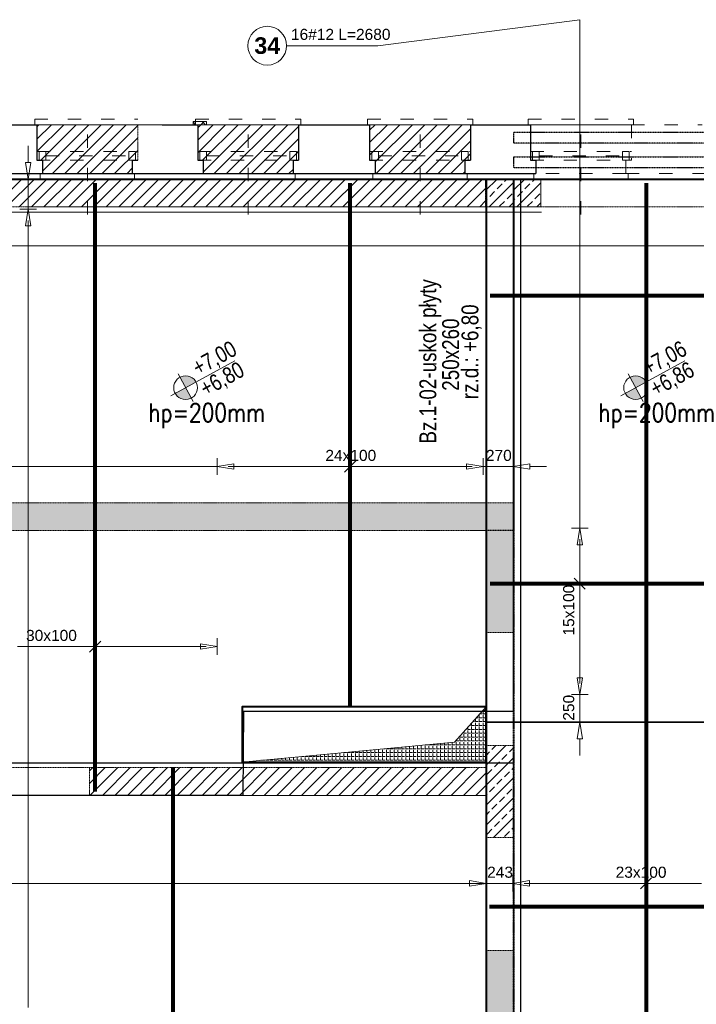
# Model space of a CAD drawing. Extents: x -1474 to 1750831, y -670488 to 75879.
# Tile 5 of 14: x 1708988 to 1715089, y -660698 to -651815. Entities that reach past the tile are written whole.
import ezdxf

# ---------------------------------------------------------------- set-up
doc = ezdxf.new("R2010")
doc.units = 0
doc.header["$LTSCALE"] = 10
doc.header["$MEASUREMENT"] = 0
doc.linetypes.add('ACAD_ISO03W100', pattern=[30, 12, -18])
doc.linetypes.add('HIDDEN', pattern=[0.375, 0.25, -0.125])
for name, color, linetype, lineweight in [('!! 0_ Istn-sciany', 7, 'Continuous', 30), ('!! 0_ Istn-widok', 1, 'Continuous', 15), ('!! 0_Istn-cienka', 4, 'Continuous', 9), ('!! 1_PROJ widok', 5, 'Continuous', 9), ('P-Linia1', 3, 'Continuous', 40), ('P-Linia2', 2, 'Continuous', 25), ('P-Linia4', 253, 'Continuous', 5), ('P-Opis', 1, 'Continuous', 18), ('P-Opis belki', 52, 'Continuous', 9), ('P-Otwory strop', 4, 'Continuous', 5), ('P-Profil', 220, 'HIDDEN', 30), ('P-Przerywana', 13, 'HIDDEN', 9), ('P-Przerywana nadproża', 150, 'HIDDEN', 18), ('P-Szraf - Ściana działowa', 83, 'Continuous', 0), ('P-Szraf - Ściana nośna', 55, 'Continuous', 5), ('P-Szraf - Ściana żelbetowa', 54, 'Continuous', 0)]:
    doc.layers.add(name, color=color, linetype=linetype, lineweight=lineweight)
for name, color, linetype in [('!! 1_ widok', 4, 'Continuous'), ('AutoCAD_Structural_Detailing_rozkład powierzchniowy - pręty - dół', 7, 'Continuous'), ('RCAD_opis rozkładu', 7, 'Continuous')]:
    doc.layers.add(name, color=color, linetype=linetype)
doc.layers.add('!! 1_Wyburzenia', color=7, linetype='ACAD_ISO03W100', lineweight=13, true_color=0xff0505)
doc.layers.add('RCAD_kontur płyty', color=163, linetype='Continuous', plot=False)
doc.styles.add('_Fd Opis', font='arial.ttf', dxfattribs={"width": 0.9})
doc.styles.add('CDMSTYLE', font='simplex.shx', dxfattribs={"width": 0.8})
doc.styles.add('style1', font='arial.ttf')
doc.styles.add('style3', font='arialbd.ttf')
pattern_1 = [(45, (1358077.73, -412160.4), (-56.126601, 56.126601), [])]

# ---------------------------------------------------------------- blocks, each defined once
blk = doc.blocks.new('A$C798F0764')
at = {"layer": 'P-Opis'}
h = blk.add_hatch(color=1, dxfattribs=at)
h.dxf.hatch_style = 1
h.paths.add_polyline_path([(87, -43), (-30, -160, 0.414214), (204, -160)])
h.paths.add_polyline_path([(-30, 74), (87, -43), (204, 74, 0.414214)])
at = {"layer": 'P-Opis', "color": 1}
for p, q in [((-80, -210), (636, 506)), ((-68, 111), (241, -198))]:
    blk.add_line(p, q, dxfattribs=at)
blk.add_circle((87, -43), 165, dxfattribs=at)

msp = doc.modelspace()

# ---------------------------------------------------------------- hatches: boundary and pattern name
at = {"layer": 'P-Otwory strop', "lineweight": 0}
h = msp.add_hatch(dxfattribs=at)
h.set_pattern_fill('ANGLE', color=256, scale=5)
h.set_pattern_definition([(0, (1352182.75, -412520.37), (0, 34.925), [25.4, -9.525]), (90, (1352182.75, -412520.37), (-34.925, 2e-15), [25.4, -9.525])])
h.paths.add_polyline_path([(1710993.50349, -658513.12079), (1713193.50349, -658513.12079), (1713193.50349, -658013.12079), (1712910.12314, -658332.00835)])
at = {"layer": 'P-Szraf - Ściana działowa'}
h = msp.add_hatch(dxfattribs=at)
h.set_pattern_fill('ANSI37', color=256, scale=20)
h.set_pattern_definition([(45, (1358077.73, -412160.4), (-44.901281, 44.901281), []), (135, (1358077.73, -412160.4), (-44.901281, -44.901281), [])])
h.paths.add_polyline_path([(1710552.17513, -652733.09599), (1710672.17513, -652733.09599), (1710672.17513, -652763.09679), (1710552.17513, -652763.09679)])
at = {"layer": 'P-Szraf - Ściana nośna'}
h = msp.add_hatch(dxfattribs=at)
h.set_pattern_fill('ANSI31', color=256, scale=25)
h.set_pattern_definition(pattern_1)
h.paths.add_polyline_path([(1709193.48044, -653203.09679), (1710003.48044, -653203.09679), (1710003.48044, -653083.09679), (1710053.48044, -653083.09679), (1710053.48044, -652763.09679), (1709143.48044, -652763.09679), (1709143.48044, -653083.09679), (1709193.48044, -653083.09679)])
h = msp.add_hatch(dxfattribs=at)
h.set_pattern_fill('ANSI31', color=256, scale=25)
h.set_pattern_definition(pattern_1)
h.paths.add_polyline_path([(1710643.48044, -653203.09679), (1711453.48044, -653203.09679), (1711453.48044, -653083.09679), (1711503.48044, -653083.09679), (1711503.48044, -652763.09679), (1710593.48044, -652763.09679), (1710593.48044, -653083.09679), (1710643.48044, -653083.09679)])
h = msp.add_hatch(dxfattribs=at)
h.set_pattern_fill('ANSI31', color=256, scale=25)
h.set_pattern_definition(pattern_1)
h.paths.add_polyline_path([(1712193.48044, -653203.09679), (1713003.48044, -653203.09679), (1713003.48044, -653083.09679), (1713053.48044, -653083.09679), (1713053.48044, -652763.09679), (1712143.48044, -652763.09679), (1712143.48044, -653083.09679), (1712193.48044, -653083.09679)])
h = msp.add_hatch(dxfattribs=at)
h.set_pattern_fill('ANSI31', color=256, scale=25)
h.set_pattern_definition(pattern_1)
h.paths.add_polyline_path([(1713188.51683, -653503.09679), (1713188.51683, -653253.09679), (1707498.51683, -653253.09679), (1707498.51683, -653981.15621), (1707748.48044, -653981.15621), (1707748.48044, -653503.09679)])
h.paths.add_polyline_path([(1713438.51683, -653253.09679), (1713438.51683, -653253.67904), (1713688.51683, -653253.67904), (1713688.51683, -653253.09679)])
h = msp.add_hatch(dxfattribs=at)
h.set_pattern_fill('ANSI31', color=256, scale=25)
h.set_pattern_definition(pattern_1)
h.paths.add_polyline_path([(1707748.48044, -658813.12079), (1708598.48044, -658813.12079), (1708598.48044, -658563.12079), (1707748.48044, -658563.12079)], flags=17)
h.paths.add_polyline_path([(1709618.48125, -658813.12079), (1713193.48044, -658813.12079), (1713193.48044, -658563.12079), (1709618.48125, -658563.12079), (1709618.48125, -658813.12079), (1713193.48044, -658813.12079)])
h.paths.add_polyline_path([(1707748.48044, -664153.09679), (1707498.48044, -664153.09679), (1707498.48044, -664403.09679), (1707748.48044, -664403.09679)], flags=0)
h.paths.add_polyline_path([(1707498.48044, -667348.49507), (1707748.48044, -667348.49507), (1707748.48044, -664403.09679), (1707498.48044, -664403.09679)])
h.paths.add_polyline_path([(1709680.96235, -667598.49507), (1709680.96235, -667348.49507), (1707748.48044, -667348.49507), (1707748.48044, -667598.49507)])
h.paths.add_polyline_path([(1707748.48044, -661413.09679), (1707498.48044, -661413.09679), (1707498.48044, -664153.09679), (1707748.48044, -664153.09679)])
h.paths.add_polyline_path([(1707503.48044, -658173.09679), (1707748.48044, -658173.09679), (1707748.48044, -657016.15621), (1707498.48044, -657016.15621), (1707498.48044, -661163.09679), (1707748.48044, -661163.09679), (1707748.48044, -658423.09679), (1707503.48044, -658423.09679)])
at = {"layer": 'P-Szraf - Ściana żelbetowa'}
h = msp.add_hatch(dxfattribs=at)
h.set_pattern_fill('ANSI33', color=256, scale=20)
h.set_pattern_definition([(45, (1358077.73, -364099.79), (-89.80256, 89.80256), []), (45, (1358167.53, -364099.79), (-89.80256, 89.80256), [63.5, -31.75])])
h.paths.add_polyline_path([(1733038.48044, -661483.12079), (1733038.48044, -662148.01522), (1733288.48044, -662148.01522), (1733288.48044, -659808.62232), (1733038.48044, -659808.62232), (1733038.48044, -661233.12079), (1724860.98538, -661233.12079), (1724860.98538, -660333.12079), (1724610.98538, -660333.12079), (1724610.98538, -661233.12079), (1724135.98538, -661233.12079), (1724135.98538, -661483.12079)])
h.paths.add_polyline_path([(1721948.50349, -653268.49507), (1726774.72633, -653253.29593), (1726774.72633, -653503.29593), (1721948.50349, -653518.49507)])
h.paths.add_polyline_path([(1724860.98538, -654463.12079), (1724860.98538, -653503.49507), (1724610.98538, -653503.09679), (1724610.98538, -654463.12079)])
h.paths.add_polyline_path([(1724860.98538, -659313.12079), (1724860.98538, -654463.12079), (1724610.98538, -654463.12079), (1724610.98538, -659313.12079)])
h.paths.add_polyline_path([(1713443.48044, -661233.12079), (1720571.99107, -661233.12079), (1720571.99107, -661483.12079), (1713443.48044, -661483.12079)])
h.paths.add_polyline_path([(1721591.99027, -661233.12079), (1723115.98538, -661233.12079), (1723115.98538, -661483.12079), (1721591.99027, -661483.12079)])
h.paths.add_polyline_path([(1713193.48044, -667348.49507), (1713193.48044, -660213.12079), (1713443.48044, -660213.12079), (1713443.48044, -667348.49507)])
h.paths.add_polyline_path([(1707748.48044, -657016.15621), (1707498.48044, -657016.15621), (1707498.48044, -655016.15621), (1707748.48044, -655016.15621)])
h.paths.add_polyline_path([(1707748.48044, -656423.09679), (1713193.48044, -656423.09679), (1713193.48044, -657343.12079), (1713443.48044, -657343.12079), (1713443.48044, -656173.09679), (1707748.48044, -656173.09679)])
h.paths.add_polyline_path([(1713503.48044, -667598.49507), (1712130.96235, -667598.49507), (1712130.96235, -667348.49507), (1713503.48044, -667348.49507)])
h = msp.add_hatch(dxfattribs=at)
h.set_pattern_fill('ANSI33', color=256, scale=20)
h.set_pattern_definition([(45, (1360504.02, -405441.89), (-89.80256, 89.80256), []), (45, (1360593.83, -405441.89), (-89.80256, 89.80256), [63.5, -31.75])])
h.paths.add_polyline_path([(1713188.51683, -653253.09679), (1713438.51683, -653253.09679), (1713438.51683, -653503.09679), (1713188.51683, -653503.09679)])
h = msp.add_hatch(dxfattribs=at)
h.set_pattern_fill('ANSI33', color=256, scale=20)
h.set_pattern_definition([(45, (1360754.02, -405441.89), (-89.80256, 89.80256), []), (45, (1360843.83, -405441.89), (-89.80256, 89.80256), [63.5, -31.75])])
h.paths.add_polyline_path([(1713438.51683, -653253.09679), (1713688.51683, -653253.09679), (1713688.51683, -653503.09679), (1713438.51683, -653503.09679)])
h = msp.add_hatch(dxfattribs=at)
h.set_pattern_fill('ANSI33', color=256, scale=20)
h.set_pattern_definition([(45, (1358077.73, -412160.4), (-89.80256, 89.80256), []), (45, (1358167.53, -412160.4), (-89.80256, 89.80256), [63.5, -31.75])])
h.paths.add_polyline_path([(1713443.48044, -658363.12079), (1713193.48044, -658363.12079), (1713193.48044, -659193.12079), (1713443.48044, -659193.12079)])

# ---------------------------------------------------------------- linework, layer by layer
at = {"layer": '!! 0_ Istn-sciany'}
for points in [[(1707743.48044, -652763.09679), (1709143.48044, -652763.09679)], [(1709143.48044, -652763.09679), (1709143.48044, -653083.09679)], [(1710273.48044, -652763.09679), (1710593.48044, -652763.09679)], [(1710593.48044, -652763.09679), (1710593.48044, -653083.09679)], [(1711503.48044, -652763.09679), (1712143.48044, -652763.09679)], [(1711503.48044, -652763.09679), (1711503.48044, -653083.09679)], [(1712143.48044, -652763.09679), (1712143.48044, -653083.09679)], [(1713053.48044, -652763.09679), (1713593.48044, -652763.09679)], [(1713053.48044, -652763.09679), (1713053.48044, -653083.09679)], [(1713593.48044, -652763.09679), (1713593.48044, -653083.09679)], [(1709143.48044, -653083.09679), (1709193.48044, -653083.09679)], [(1709193.48044, -653083.09679), (1709193.48044, -653203.09679)], [(1710003.48044, -653083.09679), (1710053.48044, -653083.09679)], [(1710003.48044, -653083.09679), (1710003.48044, -653203.09679)], [(1710593.48044, -653083.09679), (1710643.48044, -653083.09679)], [(1710643.48044, -653083.09679), (1710643.48044, -653203.09679)], [(1711453.48044, -653083.09679), (1711503.48044, -653083.09679)], [(1711453.48044, -653083.09679), (1711453.48044, -653203.09679)], [(1712143.48044, -653083.09679), (1712193.48044, -653083.09679)], [(1712193.48044, -653083.09679), (1712193.48044, -653203.09679)], [(1713003.48044, -653083.09679), (1713053.48044, -653083.09679)], [(1713003.48044, -653083.09679), (1713003.48044, -653203.09679)], [(1713593.48044, -653083.09679), (1713643.48044, -653083.09679)], [(1713643.48044, -653083.09679), (1713643.48044, -653203.09679)], [(1707543.48044, -653203.09679), (1709193.48044, -653203.09679)], [(1710003.48044, -653203.09679), (1710643.48044, -653203.09679)], [(1711453.48044, -653203.09679), (1712193.48044, -653203.09679)], [(1713003.48044, -653203.09679), (1713643.48044, -653203.09679)]]:
    msp.add_lwpolyline(points, dxfattribs=at)
at = {"layer": '!! 0_ Istn-widok'}
for points in [[(1713573.48044, -652763.09679), (1713573.48044, -652713.09679)], [(1710273.48044, -652763.09679), (1710053.48044, -652763.09679)]]:
    msp.add_lwpolyline(points, dxfattribs=at)
at = {"layer": '!! 0_Istn-cienka', "linetype": 'HIDDEN', "ltscale": 2}
for points in [[(1709143.48044, -652763.09679), (1710053.48044, -652763.09679)], [(1710593.48044, -652763.09679), (1711503.48044, -652763.09679)], [(1712143.48044, -652763.09679), (1713053.48044, -652763.09679)], [(1713593.48044, -652763.09679), (1714503.48044, -652763.09679)], [(1710003.48044, -653203.09679), (1709193.48044, -653203.09679)], [(1711453.48044, -653203.09679), (1710643.48044, -653203.09679)], [(1713003.48044, -653203.09679), (1712193.48044, -653203.09679)]]:
    msp.add_lwpolyline(points, dxfattribs=at)
at = {"layer": '!! 1_ widok'}
msp.add_lwpolyline([(1707553.48044, -653203.09679), (1713643.48044, -653203.09679)], dxfattribs=at)
at = {"layer": '!! 1_PROJ widok'}
msp.add_lwpolyline([(1709118.48044, -653503.49507), (1713558.48044, -653503.49507)], dxfattribs=at)
at = {"layer": '!! 1_Wyburzenia'}
for points in [[(1709123.48044, -652713.09679), (1710053.48044, -652713.09679)], [(1709123.48044, -652763.09679), (1709123.48044, -652713.09679)], [(1710573.48044, -652713.09679), (1711523.48044, -652713.09679)], [(1710573.48044, -652763.09679), (1710573.48044, -652713.09679)], [(1711523.48044, -652763.09679), (1711523.48044, -652713.09679)], [(1712123.48044, -652713.09679), (1713073.48044, -652713.09679)], [(1712123.48044, -652763.09679), (1712123.48044, -652713.09679)], [(1713073.48044, -652763.09679), (1713073.48044, -652713.09679)], [(1713573.48044, -652713.09679), (1714523.48044, -652713.09679)], [(1714523.48044, -652763.09679), (1714523.48044, -652713.09679)], [(1714503.48044, -652763.09679), (1715143.48044, -652763.09679)], [(1714503.48044, -652763.09679), (1714503.48044, -653083.09679)], [(1709598.48044, -652851.50798), (1709598.48044, -653653.09974)], [(1711048.48044, -652851.50798), (1711048.48044, -653653.09974)], [(1712598.48044, -652851.50798), (1712598.48044, -653653.09974)], [(1714048.48044, -652851.50798), (1714048.48044, -653653.09974)], [(1709143.48044, -653003.09679), (1710053.48044, -653003.09679)], [(1709143.48044, -653083.09679), (1710053.48044, -653083.09679)], [(1709223.48044, -653043.09679), (1709973.48044, -653043.09679)], [(1710593.48044, -653003.09679), (1711503.48044, -653003.09679)], [(1710593.48044, -653083.09679), (1711503.48044, -653083.09679)], [(1710673.48044, -653043.09679), (1711423.48044, -653043.09679)], [(1712143.48044, -653003.09679), (1713053.48044, -653003.09679)], [(1712143.48044, -653083.09679), (1713053.48044, -653083.09679)], [(1712223.48044, -653043.09679), (1712973.48044, -653043.09679)], [(1713593.48044, -653003.09679), (1714503.48044, -653003.09679)], [(1713593.48044, -653083.09679), (1714503.48044, -653083.09679)], [(1713673.48044, -653043.09679), (1714423.48044, -653043.09679)], [(1714453.48044, -653083.09679), (1714503.48044, -653083.09679)], [(1714453.48044, -653083.09679), (1714453.48044, -653203.09679)], [(1714473.48044, -653253.09679), (1707748.51683, -653253.09679)], [(1709173.48044, -653203.09679), (1709173.48044, -653253.09679)], [(1710023.48044, -653253.09679), (1709173.48044, -653253.09679)], [(1710023.48044, -653203.09679), (1710023.48044, -653253.09679)], [(1711473.48044, -653253.09679), (1710623.48044, -653253.09679)], [(1711473.48044, -653203.09679), (1711473.48044, -653253.09679)], [(1712173.48044, -653203.09679), (1712173.48044, -653253.09679)], [(1713023.48044, -653253.09679), (1712173.48044, -653253.09679)], [(1713023.48044, -653203.09679), (1713023.48044, -653253.09679)], [(1713623.48044, -653203.09679), (1713623.48044, -653253.09679)], [(1714453.48044, -653203.09679), (1713643.48044, -653203.09679)], [(1715203.48044, -653253.09679), (1714443.48044, -653253.09679)], [(1714453.48044, -653203.09679), (1715193.48044, -653203.09679)], [(1714473.48044, -653203.09679), (1714473.48044, -653253.09679)]]:
    msp.add_lwpolyline(points, dxfattribs=at)
for points in [[(1709163.48044, -653083.09679), (1709223.48044, -653083.09679), (1709223.48044, -653003.09679), (1709163.48044, -653003.09679)], [(1709973.48044, -653083.09679), (1710033.48044, -653083.09679), (1710033.48044, -653003.09679), (1709973.48044, -653003.09679)], [(1710613.48044, -653083.09679), (1710673.48044, -653083.09679), (1710673.48044, -653003.09679), (1710613.48044, -653003.09679)], [(1711423.48044, -653083.09679), (1711483.48044, -653083.09679), (1711483.48044, -653003.09679), (1711423.48044, -653003.09679)], [(1712163.48044, -653083.09679), (1712223.48044, -653083.09679), (1712223.48044, -653003.09679), (1712163.48044, -653003.09679)], [(1712973.48044, -653083.09679), (1713033.48044, -653083.09679), (1713033.48044, -653003.09679), (1712973.48044, -653003.09679)], [(1713613.48044, -653083.09679), (1713673.48044, -653083.09679), (1713673.48044, -653003.09679), (1713613.48044, -653003.09679)], [(1714423.48044, -653083.09679), (1714483.48044, -653083.09679), (1714483.48044, -653003.09679), (1714423.48044, -653003.09679)]]:
    msp.add_lwpolyline(points, close=True, dxfattribs=at)
at = {"layer": 'AutoCAD_Structural_Detailing_rozkład powierzchniowy - pręty - dół', "color": 0, "lineweight": 80}
for p, q in [((1709668.51683, -658777.12079), (1709668.51683, -653289.12326)), ((1711968.51683, -658020.63024), (1711968.51683, -653289.42713)), ((1714635.98044, -653289.09679), (1714635.98044, -661447.12079)), ((1713229.48044, -654303.17774), (1717442.48044, -654303.17774)), ((1713229.48044, -656903.17774), (1715912.48044, -656903.17774)), ((1710371.01238, -667562.49507), (1710371.01238, -658558.80593)), ((1724805.4333, -659818.10879), (1713223.79811, -659818.10879))]:
    msp.add_line(p, q, dxfattribs=at)
at = {"layer": 'P-Linia1'}
for points in [[(1707498.51683, -653253.09679), (1713193.48044, -653253.09679), (1713193.48044, -667598.49507), (1707498.51683, -667598.49507)], [(1707498.51683, -653253.09679), (1733288.48044, -653253.09679), (1733288.48044, -667598.49507), (1707498.51683, -667598.49507)], [(1713193.50349, -658013.12079), (1710993.50349, -658013.12079), (1710993.50349, -658513.12079), (1713193.50349, -658513.12079)]]:
    msp.add_lwpolyline(points, close=True, dxfattribs=at)
at = {"layer": 'P-Linia1', "linetype": 'HIDDEN'}
msp.add_lwpolyline([(1713443.48044, -667598.49507), (1713443.48044, -653253.09679)], dxfattribs=at)
at = {"layer": 'P-Linia2', "linetype": 'HIDDEN', "lineweight": 30}
msp.add_lwpolyline([(1713193.48044, -653253.09679), (1713443.48044, -653253.09679), (1713443.48044, -656423.09679), (1713193.48044, -656423.09679)], close=True, dxfattribs=at)
at = {"layer": 'P-Linia4'}
msp.add_lwpolyline([(1707748.48044, -653553.09679), (1713693.48044, -653553.09679)], dxfattribs=at)
at = {"layer": 'P-Otwory strop'}
msp.add_lwpolyline([(1710993.50349, -658513.12079), (1713193.50349, -658513.12079), (1713193.50349, -658013.12079), (1712910.12314, -658332.00835), (1710993.50349, -658513.12079)], dxfattribs=at)
at = {"layer": 'P-Profil'}
for points in [[(1713443.48044, -652828.49507), (1715848.48044, -652828.49507), (1715848.48044, -652928.49507), (1713443.48044, -652928.49507)], [(1713443.48044, -653053.09679), (1715848.48044, -653053.09679), (1715848.48044, -653153.09679), (1713443.48044, -653153.09679)]]:
    msp.add_lwpolyline(points, close=True, dxfattribs=at)
at = {"layer": 'P-Przerywana'}
for points in [[(1709193.48044, -653203.09679), (1710003.48044, -653203.09679), (1710003.48044, -653083.09679), (1710053.48044, -653083.09679), (1710053.48044, -652763.09679), (1709143.48044, -652763.09679), (1709143.48044, -653083.09679), (1709193.48044, -653083.09679)], [(1710643.48044, -653203.09679), (1711453.48044, -653203.09679), (1711453.48044, -653083.09679), (1711503.48044, -653083.09679), (1711503.48044, -652763.09679), (1710593.48044, -652763.09679), (1710593.48044, -653083.09679), (1710643.48044, -653083.09679)], [(1712193.48044, -653203.09679), (1713003.48044, -653203.09679), (1713003.48044, -653083.09679), (1713053.48044, -653083.09679), (1713053.48044, -652763.09679), (1712143.48044, -652763.09679), (1712143.48044, -653083.09679), (1712193.48044, -653083.09679)], [(1713188.51683, -653253.09679), (1713438.51683, -653253.09679), (1713438.51683, -653503.09679), (1713188.51683, -653503.09679)], [(1713438.51683, -653253.09679), (1713688.51683, -653253.09679), (1713688.51683, -653503.09679), (1713438.51683, -653503.09679)], [(1713438.51683, -653253.67904), (1713688.51683, -653253.67904), (1713688.51683, -653503.67904), (1713438.51683, -653503.67904)], [(1713443.48044, -658363.12079), (1713193.48044, -658363.12079), (1713193.48044, -659193.12079), (1713443.48044, -659193.12079), (1713443.48044, -658363.12079)], [(1709618.48125, -658813.12079), (1713193.48044, -658813.12079), (1713193.48044, -658563.12079), (1709618.48125, -658563.12079), (1709618.48125, -658813.12079), (1713193.48044, -658813.12079)]]:
    msp.add_lwpolyline(points, close=True, dxfattribs=at)
for points in [[(1713688.51683, -653253.09679), (1707498.51683, -653253.09679), (1707498.51683, -653981.15621), (1707748.48044, -653981.15621), (1707748.48044, -653503.09679), (1713688.51683, -653503.09679), (1713688.51683, -653253.09679)], [(1707748.48044, -656423.09679), (1713193.48044, -656423.09679), (1713193.48044, -657343.12079), (1713443.48044, -657343.12079), (1713443.48044, -656173.09679), (1707748.48044, -656173.09679), (1707748.48044, -656423.09679)], [(1713193.48044, -667348.49507), (1713193.48044, -660213.12079), (1713443.48044, -660213.12079), (1713443.48044, -667348.49507), (1713193.48044, -667348.49507)]]:
    msp.add_lwpolyline(points, dxfattribs=at)
at = {"layer": 'P-Przerywana nadproża'}
for points in [[(1713688.51683, -653253.09679), (1715698.48044, -653253.09679), (1715698.48044, -653503.09679), (1713688.51683, -653503.09679)], [(1713193.48044, -657343.12079), (1713443.48044, -657343.12079), (1713443.48044, -658363.12079), (1713193.48044, -658363.12079)], [(1708598.48044, -658813.12079), (1709618.48125, -658813.12079), (1709618.48125, -658563.12079), (1708598.48044, -658563.12079)], [(1713193.48044, -659193.12079), (1713443.48044, -659193.12079), (1713443.48044, -660213.12079), (1713193.48044, -660213.12079)]]:
    msp.add_lwpolyline(points, close=True, dxfattribs=at)
at = {"layer": 'P-Szraf - Ściana działowa'}
msp.add_lwpolyline([(1710552.17513, -652733.09599), (1710672.17513, -652733.09599), (1710672.17513, -652763.09679), (1710552.17513, -652763.09679)], close=True, dxfattribs=at)
at = {"layer": 'RCAD_kontur płyty', "color": 0}
for p, q in [((1707498.51683, -653253.09679), (1713438.51683, -653253.67904)), ((1707498.51683, -653253.09679), (1713503.48044, -653253.09679)), ((1713193.48044, -653253.09679), (1717478.48044, -653253.09679)), ((1713193.48044, -661483.12079), (1713193.48044, -653253.09679)), ((1717478.48044, -653253.09679), (1713193.48044, -653253.09679)), ((1713193.48044, -653253.09679), (1713193.48044, -658153.26011)), ((1713438.51683, -653253.67904), (1713438.51683, -657866.55716)), ((1713503.48044, -653253.09679), (1713503.48044, -667598.49507)), ((1713438.51683, -657866.55716), (1713438.51683, -657966.0011)), ((1713438.51683, -657966.0011), (1713438.51683, -658056.63024)), ((1711007.04896, -658056.63024), (1710999.9512, -658813.12079)), ((1713438.51683, -658056.63024), (1711007.04896, -658056.63024)), ((1713193.48044, -658153.26011), (1715948.48044, -658153.15218)), ((1719098.50349, -658153.15218), (1713193.48044, -658153.26011)), ((1713193.48044, -658153.26011), (1713193.48044, -661483.12079)), ((1713443.50793, -658522.80593), (1707498.51683, -658522.80593)), ((1713443.50793, -667598.49507), (1713443.50793, -658522.80593)), ((1710999.9512, -658813.12079), (1707498.51683, -658813.12079))]:
    msp.add_line(p, q, dxfattribs=at)
at = {"layer": 'RCAD_opis rozkładu', "color": 8, "lineweight": 0}
for p, q in [((1714038.65979, -651815.14224), (1712217.70829, -652049.96582)), ((1714038.65979, -651815.14224), (1714038.65979, -656403.17774)), ((1712217.70829, -652049.96582), (1711395.34552, -652049.96582)), ((1709065.17071, -652953.09679), (1709065.17071, -653103.09679)), ((1709065.17071, -653253.09679), (1709040.17071, -653103.09679)), ((1709090.17071, -653103.09679), (1709040.17071, -653103.09679)), ((1709090.17071, -653103.09679), (1709065.17071, -653253.09679)), ((1708990.17071, -653253.09679), (1709140.17071, -653253.09679)), ((1709065.17071, -653525.79593), (1709065.17071, -653253.09679)), ((1709140.17071, -653525.79593), (1708990.17071, -653525.79593)), ((1709040.17071, -653675.79593), (1709065.17071, -653525.79593)), ((1709065.17071, -653525.79593), (1709090.17071, -653675.79593)), ((1709040.17071, -653675.79593), (1709090.17071, -653675.79593)), ((1709065.17071, -653625.79593), (1709065.17071, -653675.79593)), ((1709065.17071, -653725.79593), (1709065.17071, -653625.79593)), ((1709065.17071, -653825.79593), (1709065.17071, -653725.79593)), ((1705277.27937, -653854.95969), (1715735.98044, -653854.95969)), ((1709065.17071, -653925.79593), (1709065.17071, -653825.79593)), ((1709065.17071, -654025.79593), (1709065.17071, -653925.79593)), ((1709065.17071, -654125.79593), (1709065.17071, -654025.79593)), ((1709065.17071, -654225.79593), (1709065.17071, -654125.79593)), ((1709065.17071, -654325.79593), (1709065.17071, -654225.79593)), ((1709065.17071, -654425.79593), (1709065.17071, -654325.79593)), ((1709065.17071, -654525.79593), (1709065.17071, -654425.79593)), ((1709065.17071, -654625.79593), (1709065.17071, -654525.79593)), ((1709065.17071, -654725.79593), (1709065.17071, -654625.79593)), ((1709065.17071, -654825.79593), (1709065.17071, -654725.79593)), ((1709065.17071, -654925.79593), (1709065.17071, -654825.79593)), ((1709065.17071, -655025.79593), (1709065.17071, -654925.79593)), ((1709065.17071, -655125.79593), (1709065.17071, -655025.79593)), ((1709065.17071, -655225.79593), (1709065.17071, -655125.79593)), ((1709065.17071, -655325.79593), (1709065.17071, -655225.79593)), ((1709065.17071, -655425.79593), (1709065.17071, -655325.79593)), ((1709065.17071, -655525.79593), (1709065.17071, -655425.79593)), ((1709065.17071, -655625.79593), (1709065.17071, -655525.79593)), ((1709065.17071, -655725.79593), (1709065.17071, -655625.79593)), ((1709065.17071, -655825.79593), (1709065.17071, -655725.79593)), ((1709065.17071, -655925.79593), (1709065.17071, -655825.79593)), ((1710768.51683, -655771.34044), (1710768.51683, -655921.34044)), ((1710768.51683, -655846.34044), (1710918.51683, -655821.34044)), ((1710918.51683, -655871.34044), (1710918.51683, -655821.34044)), ((1711918.51683, -655896.34044), (1712018.51683, -655796.34044)), ((1711968.51683, -655796.34044), (1711968.51683, -655896.34044)), ((1713018.51683, -655821.34044), (1713168.51683, -655846.34044)), ((1713018.51683, -655821.34044), (1713018.51683, -655871.34044)), ((1713168.51683, -655771.34044), (1713168.51683, -655921.34044)), ((1713438.51683, -655771.34044), (1713438.51683, -655921.34044)), ((1713438.51683, -655846.34044), (1713588.51683, -655821.34044)), ((1713588.51683, -655871.34044), (1713588.51683, -655821.34044)), ((1705539.63529, -655846.34044), (1710768.51683, -655846.34044)), ((1709065.17071, -656025.79593), (1709065.17071, -655925.79593)), ((1710918.51683, -655871.34044), (1710768.51683, -655846.34044)), ((1710968.51683, -655846.34044), (1710868.51683, -655846.34044)), ((1710868.51683, -655846.34044), (1710918.51683, -655846.34044)), ((1711068.51683, -655846.34044), (1710968.51683, -655846.34044)), ((1711168.51683, -655846.34044), (1711068.51683, -655846.34044)), ((1711268.51683, -655846.34044), (1711168.51683, -655846.34044)), ((1711368.51683, -655846.34044), (1711268.51683, -655846.34044)), ((1711468.51683, -655846.34044), (1711368.51683, -655846.34044)), ((1711568.51683, -655846.34044), (1711468.51683, -655846.34044)), ((1711668.51683, -655846.34044), (1711568.51683, -655846.34044)), ((1711768.51683, -655846.34044), (1711668.51683, -655846.34044)), ((1711868.51683, -655846.34044), (1711768.51683, -655846.34044)), ((1711918.51683, -655846.34044), (1711868.51683, -655846.34044)), ((1711918.51683, -655846.34044), (1711968.51683, -655846.34044)), ((1711968.51683, -655846.34044), (1712068.51683, -655846.34044)), ((1712068.51683, -655846.34044), (1712168.51683, -655846.34044)), ((1712168.51683, -655846.34044), (1712268.51683, -655846.34044)), ((1712268.51683, -655846.34044), (1712368.51683, -655846.34044)), ((1712368.51683, -655846.34044), (1712468.51683, -655846.34044)), ((1712468.51683, -655846.34044), (1712568.51683, -655846.34044)), ((1712568.51683, -655846.34044), (1712668.51683, -655846.34044)), ((1712668.51683, -655846.34044), (1712768.51683, -655846.34044)), ((1712768.51683, -655846.34044), (1712868.51683, -655846.34044)), ((1712868.51683, -655846.34044), (1712968.51683, -655846.34044)), ((1712968.51683, -655846.34044), (1713068.51683, -655846.34044)), ((1713168.51683, -655846.34044), (1713018.51683, -655871.34044)), ((1713068.51683, -655846.34044), (1713018.51683, -655846.34044)), ((1713168.51683, -655846.34044), (1713438.51683, -655846.34044)), ((1713588.51683, -655871.34044), (1713438.51683, -655846.34044)), ((1713738.51683, -655846.34044), (1713588.51683, -655846.34044)), ((1709065.17071, -656125.79593), (1709065.17071, -656025.79593)), ((1709065.17071, -656225.79593), (1709065.17071, -656125.79593)), ((1709065.17071, -656325.79593), (1709065.17071, -656225.79593)), ((1709065.17071, -656425.79593), (1709065.17071, -656325.79593)), ((1709065.17071, -656525.79593), (1709065.17071, -656425.79593)), ((1714113.65979, -656403.17774), (1713963.65979, -656403.17774)), ((1714013.65979, -656553.17774), (1714038.65979, -656403.17774)), ((1714038.65979, -656403.17774), (1714063.65979, -656553.17774)), ((1709065.17071, -656625.79593), (1709065.17071, -656525.79593)), ((1714013.65979, -656553.17774), (1714063.65979, -656553.17774)), ((1714038.65979, -656503.17774), (1714038.65979, -656553.17774)), ((1714038.65979, -656603.17774), (1714038.65979, -656503.17774)), ((1709065.17071, -656725.79593), (1709065.17071, -656625.79593)), ((1714038.65979, -656703.17774), (1714038.65979, -656603.17774)), ((1709065.17071, -656825.79593), (1709065.17071, -656725.79593)), ((1714038.65979, -656803.17774), (1714038.65979, -656703.17774)), ((1714038.65979, -656903.17774), (1714038.65979, -656803.17774)), ((1709065.17071, -656925.79593), (1709065.17071, -656825.79593)), ((1714088.65979, -656953.17774), (1713988.65979, -656853.17774)), ((1714088.65979, -656903.17774), (1713988.65979, -656903.17774)), ((1714038.65979, -657003.17774), (1714038.65979, -656903.17774)), ((1709065.17071, -657025.79593), (1709065.17071, -656925.79593)), ((1709065.17071, -657125.79593), (1709065.17071, -657025.79593)), ((1714038.65979, -657103.17774), (1714038.65979, -657003.17774)), ((1709065.17071, -657225.79593), (1709065.17071, -657125.79593)), ((1714038.65979, -657153.17774), (1714038.65979, -657103.17774)), ((1714038.65979, -657153.17774), (1714038.65979, -657203.17774)), ((1709065.17071, -657325.79593), (1709065.17071, -657225.79593)), ((1714038.65979, -657203.17774), (1714038.65979, -657303.17774)), ((1709065.17071, -657425.79593), (1709065.17071, -657325.79593)), ((1714038.65979, -657303.17774), (1714038.65979, -657403.17774)), ((1709065.17071, -657525.79593), (1709065.17071, -657425.79593)), ((1709618.51683, -657520.59846), (1709718.51683, -657420.59846)), ((1709668.51683, -657420.59846), (1709668.51683, -657520.59846)), ((1710768.51683, -657395.59846), (1710768.51683, -657545.59846)), ((1714038.65979, -657403.17774), (1714038.65979, -657503.17774)), ((1709068.51683, -657470.59846), (1708968.51683, -657470.59846)), ((1709065.17071, -657625.79593), (1709065.17071, -657525.79593)), ((1709168.51683, -657470.59846), (1709068.51683, -657470.59846)), ((1709218.51683, -657470.59846), (1709168.51683, -657470.59846)), ((1709218.51683, -657470.59846), (1709268.51683, -657470.59846)), ((1709268.51683, -657470.59846), (1709368.51683, -657470.59846)), ((1709368.51683, -657470.59846), (1709468.51683, -657470.59846)), ((1709468.51683, -657470.59846), (1709568.51683, -657470.59846)), ((1709568.51683, -657470.59846), (1709668.51683, -657470.59846)), ((1709668.51683, -657470.59846), (1709768.51683, -657470.59846)), ((1709768.51683, -657470.59846), (1709868.51683, -657470.59846)), ((1709868.51683, -657470.59846), (1709968.51683, -657470.59846)), ((1709968.51683, -657470.59846), (1710068.51683, -657470.59846)), ((1710068.51683, -657470.59846), (1710168.51683, -657470.59846)), ((1710168.51683, -657470.59846), (1710268.51683, -657470.59846)), ((1710268.51683, -657470.59846), (1710368.51683, -657470.59846)), ((1710368.51683, -657470.59846), (1710468.51683, -657470.59846)), ((1710468.51683, -657470.59846), (1710568.51683, -657470.59846)), ((1710568.51683, -657470.59846), (1710668.51683, -657470.59846)), ((1710618.51683, -657445.59846), (1710768.51683, -657470.59846)), ((1710618.51683, -657445.59846), (1710618.51683, -657495.59846)), ((1710768.51683, -657470.59846), (1710618.51683, -657495.59846)), ((1710668.51683, -657470.59846), (1710618.51683, -657470.59846)), ((1714038.65979, -657503.17774), (1714038.65979, -657603.17774)), ((1714038.65979, -657603.17774), (1714038.65979, -657703.17774)), ((1709065.17071, -657725.79593), (1709065.17071, -657625.79593)), ((1714038.65979, -657703.17774), (1714038.65979, -657803.17774)), ((1709065.17071, -657825.79593), (1709065.17071, -657725.79593)), ((1714038.65979, -657903.17774), (1714013.65979, -657753.17774)), ((1714063.65979, -657753.17774), (1714013.65979, -657753.17774)), ((1714063.65979, -657753.17774), (1714038.65979, -657903.17774)), ((1714038.65979, -657803.17774), (1714038.65979, -657753.17774)), ((1709065.17071, -657925.79593), (1709065.17071, -657825.79593)), ((1709065.17071, -658025.79593), (1709065.17071, -657925.79593)), ((1714113.65979, -657903.17774), (1713963.65979, -657903.17774)), ((1714038.65979, -657903.17774), (1714038.65979, -658153.26011)), ((1709065.17071, -658125.79593), (1709065.17071, -658025.79593)), ((1709065.17071, -658225.79593), (1709065.17071, -658125.79593)), ((1713963.65979, -658153.26011), (1714113.65979, -658153.26011)), ((1714013.65979, -658303.26011), (1714038.65979, -658153.26011)), ((1714038.65979, -658153.26011), (1714063.65979, -658303.26011)), ((1709065.17071, -658325.79593), (1709065.17071, -658225.79593)), ((1709065.17071, -658425.79593), (1709065.17071, -658325.79593)), ((1714013.65979, -658303.26011), (1714063.65979, -658303.26011)), ((1714038.65979, -658453.26011), (1714038.65979, -658303.26011)), ((1709065.17071, -658525.79593), (1709065.17071, -658425.79593)), ((1709065.17071, -658625.79593), (1709065.17071, -658525.79593)), ((1709065.17071, -658725.79593), (1709065.17071, -658625.79593)), ((1709065.17071, -658825.79593), (1709065.17071, -658725.79593)), ((1709065.17071, -658925.79593), (1709065.17071, -658825.79593)), ((1709065.17071, -659025.79593), (1709065.17071, -658925.79593)), ((1709065.17071, -659125.79593), (1709065.17071, -659025.79593)), ((1709065.17071, -659225.79593), (1709065.17071, -659125.79593)), ((1709065.17071, -659325.79593), (1709065.17071, -659225.79593)), ((1709065.17071, -659425.79593), (1709065.17071, -659325.79593)), ((1709065.17071, -659525.79593), (1709065.17071, -659425.79593)), ((1709065.17071, -659625.79593), (1709065.17071, -659525.79593)), ((1713193.48044, -659531.91256), (1713193.48044, -659681.91256)), ((1713435.98044, -659531.91256), (1713435.98044, -659681.91256)), ((1714585.98044, -659656.91256), (1714685.98044, -659556.91256)), ((1714635.98044, -659556.91256), (1714635.98044, -659656.91256)), ((1705363.955, -659606.91256), (1713193.48044, -659606.91256)), ((1709065.17071, -659725.79593), (1709065.17071, -659625.79593)), ((1712893.48044, -659606.91256), (1713043.48044, -659606.91256)), ((1713043.48044, -659581.91256), (1713193.48044, -659606.91256)), ((1713043.48044, -659581.91256), (1713043.48044, -659631.91256)), ((1713193.48044, -659606.91256), (1713043.48044, -659631.91256)), ((1713435.98044, -659606.91256), (1713193.48044, -659606.91256)), ((1713435.98044, -659606.91256), (1713585.98044, -659581.91256)), ((1713585.98044, -659631.91256), (1713435.98044, -659606.91256)), ((1713635.98044, -659606.91256), (1713535.98044, -659606.91256)), ((1713535.98044, -659606.91256), (1713585.98044, -659606.91256)), ((1713585.98044, -659631.91256), (1713585.98044, -659581.91256)), ((1713735.98044, -659606.91256), (1713635.98044, -659606.91256)), ((1713835.98044, -659606.91256), (1713735.98044, -659606.91256)), ((1713935.98044, -659606.91256), (1713835.98044, -659606.91256)), ((1714035.98044, -659606.91256), (1713935.98044, -659606.91256)), ((1714135.98044, -659606.91256), (1714035.98044, -659606.91256)), ((1714235.98044, -659606.91256), (1714135.98044, -659606.91256)), ((1714335.98044, -659606.91256), (1714235.98044, -659606.91256)), ((1714435.98044, -659606.91256), (1714335.98044, -659606.91256)), ((1714535.98044, -659606.91256), (1714435.98044, -659606.91256)), ((1714585.98044, -659606.91256), (1714535.98044, -659606.91256)), ((1714585.98044, -659606.91256), (1714635.98044, -659606.91256)), ((1714635.98044, -659606.91256), (1714735.98044, -659606.91256)), ((1714735.98044, -659606.91256), (1714835.98044, -659606.91256)), ((1714835.98044, -659606.91256), (1714935.98044, -659606.91256)), ((1714935.98044, -659606.91256), (1715035.98044, -659606.91256)), ((1715035.98044, -659606.91256), (1715135.98044, -659606.91256)), ((1709065.17071, -659825.79593), (1709065.17071, -659725.79593)), ((1709065.17071, -659925.79593), (1709065.17071, -659825.79593)), ((1709065.17071, -660025.79593), (1709065.17071, -659925.79593)), ((1709065.17071, -660125.79593), (1709065.17071, -660025.79593)), ((1709065.17071, -660225.79593), (1709065.17071, -660125.79593)), ((1709065.17071, -660325.79593), (1709065.17071, -660225.79593)), ((1709065.17071, -660425.79593), (1709065.17071, -660325.79593)), ((1709065.17071, -660475.79593), (1709065.17071, -660425.79593)), ((1709065.17071, -660475.79593), (1709065.17071, -660525.79593)), ((1709065.17071, -660525.79593), (1709065.17071, -660625.79593)), ((1709065.17071, -660625.79593), (1709065.17071, -660725.79593))]:
    msp.add_line(p, q, dxfattribs=at)
msp.add_circle((1711220.34552, -652049.96582), 175, dxfattribs=at)

# ---------------------------------------------------------------- block references
at = {"layer": 'P-Opis', "color": 1, "xscale": 0.65, "yscale": 0.65, "zscale": 0.65, "rotation": 343.5684437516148}
for p in [(1710438.23048, -655092.2188), (1714496.05727, -655092.2188)]:
    msp.add_blockref('A$C798F0764', p, dxfattribs=at)

# ---------------------------------------------------------------- texts
at = {"layer": 'P-Opis', "color": 1, "char_height": 146.25, "attachment_point": 4, "rotation": 28.568443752, "style": '_Fd Opis'}
for s, insert in [('{\\W0.8;+7,00}', (1710568.78562, -654977.34253)), ('{\\W0.8;+7,06}', (1714626.61241, -654977.34253)), ('{\\W0.8;+6,80}', (1710637.01409, -655165.83402)), ('{\\W0.8;+6,86}', (1714694.84088, -655165.83402))]:
    msp.add_mtext(s, dxfattribs=dict(at, insert=insert))
at = {"layer": 'P-Opis', "char_height": 250, "attachment_point": 5, "style": 'CDMSTYLE'}
for insert in [(1710674.87802, -655387.91091), (1714732.70481, -655387.91091)]:
    msp.add_mtext('{\\H0.6667x;\\C1;hp=200mm}', dxfattribs=dict(at, insert=insert))
at = {"layer": 'P-Opis belki', "color": 3, "insert": (1712691.66816, -654156.41481), "char_height": 152.1, "attachment_point": 6, "rotation": 90, "style": '_Fd Opis'}
msp.add_mtext('{\\W0.8;\\C256;Bz.1-02-uskok płyty}', dxfattribs=at)
at = {"layer": 'P-Opis belki', "char_height": 152.1, "attachment_point": 6, "rotation": 90, "style": '_Fd Opis'}
for s, insert in [('{\\W0.8;rz.d.: +6,80}', (1713062.30645, -654383.73785)), ('{\\W0.8;250x260}', (1712874.85391, -654510.91155))]:
    msp.add_mtext(s, dxfattribs=dict(at, insert=insert))
at = {"layer": 'RCAD_opis rozkładu', "color": 2, "char_height": 100, "style": 'style1'}
for s, insert, attachment_point in [('16#12 L=2680', (1711883.06722, -651948.2605), 5), ('24x100', (1711744.74466, -655797.39773), 7), ('270', (1713192.36403, -655797.39773), 7), ('30x100', (1709045.63142, -657421.68987), 7), ('243', (1713203.40712, -659558.00397), 7), ('23x100', (1714362.20827, -659558.00397), 7)]:
    msp.add_mtext(s, dxfattribs=dict(at, insert=insert, attachment_point=attachment_point))
at = {"layer": 'RCAD_opis rozkładu', "color": 1, "insert": (1711220.34552, -652049.96582), "char_height": 150, "attachment_point": 5, "style": 'style3'}
msp.add_mtext('34', dxfattribs=at)
at = {"layer": 'RCAD_opis rozkładu', "color": 2, "char_height": 100, "attachment_point": 7, "rotation": 90, "style": 'style1'}
for s, insert in [('15x100', (1713989.71709, -657371.39057)), ('250', (1713989.71709, -658139.37172))]:
    msp.add_mtext(s, dxfattribs=dict(at, insert=insert))

doc.saveas('drawing.dxf')
